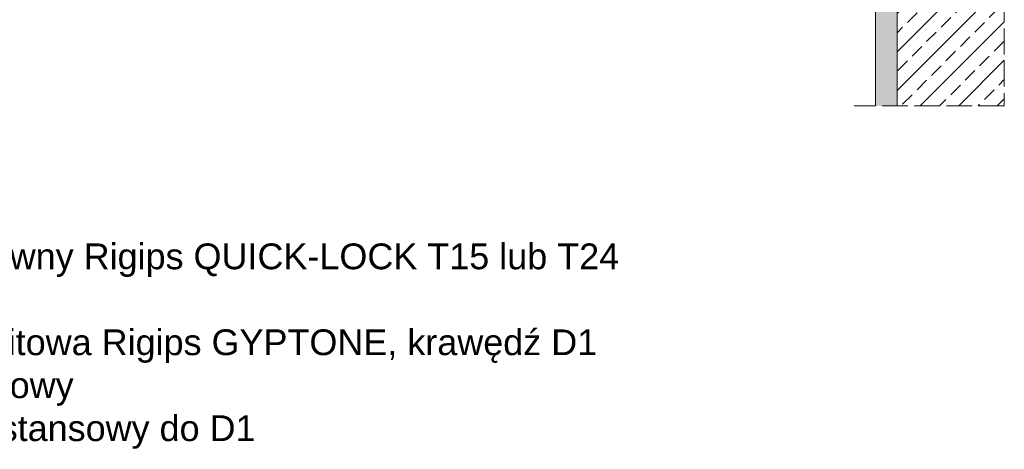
# Model space of a CAD drawing. Header units: millimetres. Extents: x -266 to 504, y -2190 to -1679.
# Tile 2 of 4: x 45 to 504, y -2190 to -1990. Entities that reach past the tile are written whole.
import ezdxf

# ---------------------------------------------------------------- set-up
doc = ezdxf.new("R2010")
doc.units = ezdxf.units.MM
doc.linetypes.add('ACAD_ISO02W100', pattern=[15, 12, -3])
doc.layers.get('0').update_dxf_attribs({"lineweight": 5})
for name, color, linetype, lineweight in [('_RIGIPS G-K', 7, 'Continuous', 9), ('KRESKOWANIE', 7, 'Continuous', 9), ('PRZERYWANA', 7, 'ACAD_ISO02W100', 9)]:
    doc.layers.add(name, color=color, linetype=linetype, lineweight=lineweight)
doc.styles.get("Standard").update_dxf_attribs({"font": 'arial.ttf'})

msp = doc.modelspace()

# ---------------------------------------------------------------- hatches: boundary and pattern name
at = {"layer": 'KRESKOWANIE'}
h = msp.add_hatch(dxfattribs=at)
h.set_pattern_fill('AR-SAND', color=256, scale=0.1, style=0)
h.set_pattern_definition([(37.5, (-2394.6565, -3309.2643), (-0.160003, 4.8941324), [0, -3.8608, 0, -4.318, 0, -4.1275]), (7.5, (-2394.6565, -3309.264), (4.495233, 7.168251), [0, -2.0828, 0, -3.4798, 0, -1.3335]), (327.5, (-2397.7807, -3309.2643), (7.9099237, 0.014372), [0, -1.27, 0, -4.572, 0, -5.969]), (317.5, (-2397.781, -3309.264), (7.635565, 2.229293), [0, -0.635, 0, -2.9972, 0, -3.429])])
h.paths.add_polyline_path([(444.02, -1679.31), (454.02, -1679.31), (454.02, -2030.31), (444.02, -2030.31)])
h = msp.add_hatch(dxfattribs=at)
h.set_pattern_fill('ANSI33', color=256, scale=2, angle=180, style=0)
h.set_pattern_definition([(225, (-2394.657, -3309.264), (8.980256, -8.980256), []), (225, (-2403.637, -3309.264), (8.980256, -8.980256), [6.35, -3.175])])
h.paths.add_polyline_path([(454.02, -1679.31), (504.02, -1679.31), (504.02, -2030.31), (454.02, -2030.31)])

# ---------------------------------------------------------------- linework, layer by layer
for p, q in [((444.02, -1679.31), (444.02, -2030.31)), ((454.02, -1679.31), (454.02, -2030.31))]:
    msp.add_line(p, q)
at = {"layer": 'PRZERYWANA'}
for p, q in [((504.02, -1679.31), (504.02, -2030.31)), ((504.02, -2030.31), (434.02, -2030.31))]:
    msp.add_line(p, q, dxfattribs=at)

# ---------------------------------------------------------------- texts
at = {"layer": '_RIGIPS G-K', "insert": (-43.49, -2074.36), "char_height": 12, "attachment_point": 1}
msp.add_mtext_dynamic_manual_height_columns('{\\fArial|b1|i0|c238|p34;Materiał:\\P}1. Profil główny Rigips QUICK-LOCK T15 lub T24\\P2. Wieszak\\P3. Płyta sufitowa Rigips GYPTONE, krawędź D1\\P4. Profil kątowy\\P5. Profil dystansowy do D1', width=440.7622, gutter_width=12.5, heights=[0], dxfattribs=at)

doc.saveas('drawing.dxf')
